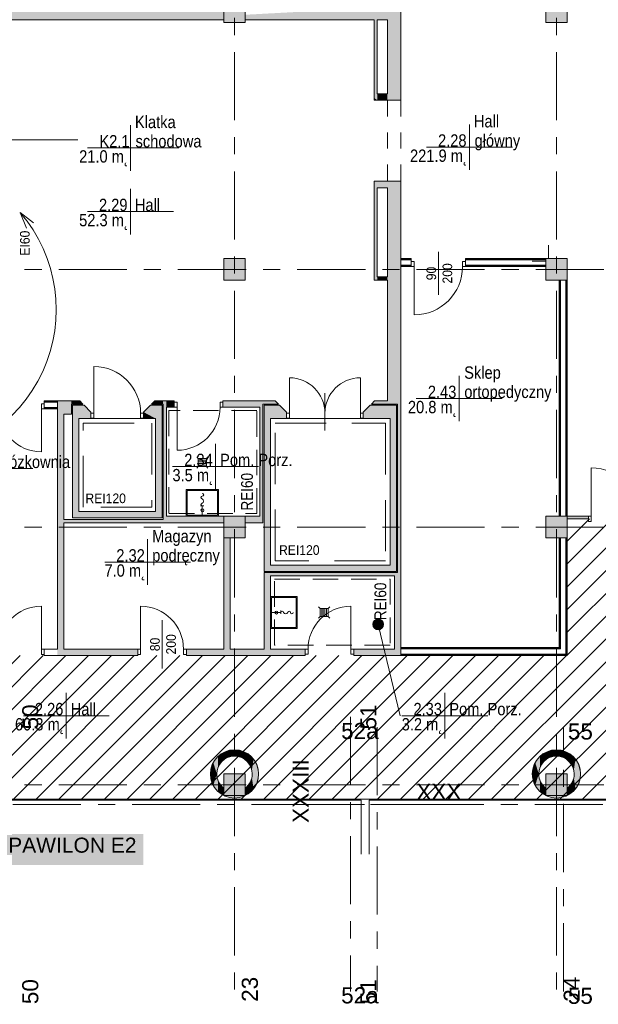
# Model space of a CAD drawing. Header units: centimetres. Extents: x -2574 to 3083, y -1 to 3760.
# Tile 19 of 58: x -413 to 665, y -1 to 1833. Entities that reach past the tile are written whole.
import ezdxf

# ---------------------------------------------------------------- set-up
doc = ezdxf.new("R2010")
doc.units = ezdxf.units.CM
for name, pattern in [('Dash', [60, 30, -30]), ('Długa kreska', [142.875, 95.25, -47.625]), ('Hidden', [71.4375, 47.625, -23.8125]), ('Oś', [222.25, 127, -31.75, 31.75, -31.75])]:
    doc.linetypes.add(name, pattern=pattern)
for name, color, linetype, lineweight in [('A-ANNO-NOTE', 131, 'Continuous', 13), ('A-AREA-IDEN', 2, 'Continuous', 13), ('A-DETL', 90, 'Continuous', 9), ('A-DETL-GENF', 92, 'Continuous', 9), ('A-DETL-MEDM', 33, 'Continuous', 13), ('A-DETL-THIN', 151, 'Continuous', 9), ('A-DOOR', 31, 'Continuous', 13), ('A-DOOR-HDLN', 31, 'Continuous', 13), ('A-FLOR', 192, 'Continuous', 13), ('A-WALL', 113, 'Continuous', 13), ('A-WALL-FNSH', 113, 'Continuous', 13), ('G-ANNO-TEXT', 231, 'Continuous', 13), ('P-SANR-FIXT', 6, 'Continuous', 13), ('S-GRID', 1, 'Continuous', 13), ('S-GRID-IDEN', 1, 'Continuous', 13)]:
    doc.layers.add(name, color=color, linetype=linetype, lineweight=lineweight)
doc.layers.add('A-WALL-PATT', color=111, linetype='Continuous', lineweight=13, plot=False)
doc.layers.add('S-COLS', color=52, linetype='Continuous', lineweight=13, plot=False)
doc.styles.add('Arial', font='arial.ttf', dxfattribs={"width": 0.9, "height": 18})
doc.styles.add('Arial Narrow_1', font='ARIALN.TTF', dxfattribs={"height": 22})
doc.styles.add('Arial_4', font='arial.ttf', dxfattribs={"height": 30})
doc.styles.add('Arial_7', font='arial.ttf', dxfattribs={"width": 0.85, "height": 23})
doc.styles.add('Arial_8', font='arial.ttf', dxfattribs={"height": 28})

msp = doc.modelspace()

# ---------------------------------------------------------------- hatches: boundary and pattern name
at = {"layer": 'S-COLS', "lineweight": 9}
for points in [[(-32.6, 1828.3), (7.4, 1828.3), (7.4, 1868.3), (-32.6, 1868.3), (-32.6, 1858.3)], [(567.4, 1828.3), (607.4, 1828.3), (607.4, 1868.3), (567.4, 1868.3), (567.4, 1836.4)], [(-32.6, 1348.3), (7.4, 1348.3), (7.4, 1388.3), (-32.6, 1388.3), (-32.6, 1356.4)], [(567.4, 1348.3), (607.4, 1348.3), (607.4, 1388.3), (567.4, 1388.3), (567.4, 1356.4)], [(-32.6, 868.3), (7.4, 868.3), (7.4, 908.3), (-32.6, 908.3), (-32.6, 876.4)], [(567.4, 868.3), (607.4, 868.3), (607.4, 908.3), (567.4, 908.3), (567.4, 903.3)], [(-32.6, 388.3), (7.4, 388.3), (7.4, 428.3), (-32.6, 428.3), (-32.6, 396.4)], [(567.4, 388.3), (607.4, 388.3), (607.4, 428.3), (567.4, 428.3), (567.4, 396.4)]]:
    msp.add_hatch(color=251, dxfattribs=at).paths.add_polyline_path(points, flags=0)

# ---------------------------------------------------------------- linework, layer by layer
at = {"layer": 'A-ANNO-NOTE', "color": 251, "lineweight": 9}
for p, q in [((367.4, 1400.8), (367.4, 1320.8)), ((-147.6, 648.8), (-147.6, 714.8)), ((-147.6, 624.8), (-147.6, 648.8))]:
    msp.add_line(p, q, dxfattribs=at)
at = {"layer": 'A-AREA-IDEN', "color": 251, "lineweight": 9}
for p, q in [((-206.6, 1637), (-206.6, 1594.5)), ((425.2, 1638.4), (425.2, 1595.9)), ((-545.2, 1609.3), (-304.9, 1609.3)), ((435, 1595.9), (345.2, 1595.9)), ((345.2, 1595.9), (505.2, 1595.9)), ((425.2, 1595.9), (425.2, 1553.4)), ((-196.9, 1594.5), (-286.6, 1594.5)), ((-286.6, 1594.5), (-116.6, 1594.5)), ((-206.6, 1594.5), (-206.6, 1552)), ((-206.6, 1518.4), (-206.6, 1475.9)), ((-196.9, 1475.9), (-286.6, 1475.9)), ((-286.6, 1475.9), (-126.6, 1475.9)), ((-206.6, 1475.9), (-206.6, 1433.4)), ((406.2, 1170.2), (406.2, 1127.7)), ((415.9, 1127.7), (326.2, 1127.7)), ((326.2, 1127.7), (486.2, 1127.7)), ((406.2, 1127.7), (406.2, 1085.2)), ((-47.9, 1043.4), (-47.9, 1000.9)), ((-548.6, 997.4), (-388.6, 997.4)), ((-38.1, 1000.9), (-127.9, 1000.9)), ((-127.9, 1000.9), (32.1, 1000.9)), ((-47.9, 1000.9), (-47.9, 958.4)), ((-174.6, 865.6), (-174.6, 823.1)), ((-164.8, 823.1), (-254.6, 823.1)), ((-254.6, 823.1), (-94.6, 823.1)), ((-174.6, 823.1), (-174.6, 780.6)), ((255.1, 706.9), (296.2, 536.8)), ((-326.2, 579.3), (-326.2, 536.8)), ((379.4, 579.3), (379.4, 536.8)), ((-316.4, 536.8), (-406.2, 536.8)), ((-406.2, 536.8), (-246.2, 536.8)), ((-326.2, 536.8), (-326.2, 494.3)), ((389.1, 536.8), (299.4, 536.8)), ((299.4, 536.8), (459.4, 536.8)), ((379.4, 536.8), (379.4, 494.3))]:
    msp.add_line(p, q, dxfattribs=at)
msp.add_circle((255.1, 706.9), 10, dxfattribs=at)
at = {"layer": 'A-AREA-IDEN', "color": 251, "linetype": 'Continuous', "lineweight": 9, "extrusion": (0, 0, -1)}
for points in [[(-249.5, 715.2), (-251.2, 697.6), (-251.2, 716.1)], [(-251.2, 716.1), (-253.1, 697.1), (-253.1, 716.7)], [(-251.2, 716.1), (-251.2, 697.6), (-253.1, 697.1)], [(-253.1, 716.7), (-255.1, 696.9), (-255.1, 716.9)], [(-253.1, 716.7), (-253.1, 697.1), (-255.1, 696.9)], [(-255.1, 716.9), (-255.1, 696.9), (-257, 697.1)], [(-255.1, 716.9), (-257, 697.1), (-257, 716.7)], [(-257, 716.7), (-257, 697.1), (-258.9, 697.6)], [(-257, 716.7), (-258.9, 697.6), (-258.9, 716.1)], [(-258.9, 716.1), (-258.9, 697.6), (-260.6, 698.6)], [(-258.9, 716.1), (-260.6, 698.6), (-260.6, 715.2)], [(-245.2, 704.9), (-245.2, 708.8), (-245.1, 706.9)], [(-245.2, 708.8), (-245.8, 703), (-245.8, 710.7)], [(-245.2, 708.8), (-245.2, 704.9), (-245.8, 703)], [(-245.8, 710.7), (-246.7, 701.3), (-246.7, 712.4)], [(-245.8, 710.7), (-245.8, 703), (-246.7, 701.3)], [(-246.7, 712.4), (-248, 699.8), (-248, 713.9)], [(-246.7, 712.4), (-246.7, 701.3), (-248, 699.8)], [(-248, 713.9), (-248, 699.8), (-249.5, 715.2)], [(-249.5, 715.2), (-248, 699.8), (-249.5, 698.6)], [(-249.5, 715.2), (-249.5, 698.6), (-251.2, 697.6)], [(-260.6, 715.2), (-260.6, 698.6), (-262.1, 699.8)], [(-260.6, 715.2), (-262.1, 699.8), (-262.1, 713.9)], [(-262.1, 713.9), (-262.1, 699.8), (-263.4, 701.3)], [(-262.1, 713.9), (-263.4, 701.3), (-263.4, 712.4)], [(-263.4, 712.4), (-263.4, 701.3), (-264.3, 703)], [(-263.4, 712.4), (-264.3, 703), (-264.3, 710.7)], [(-264.3, 710.7), (-264.3, 703), (-264.9, 704.9)], [(-264.3, 710.7), (-264.9, 704.9), (-264.9, 708.8)], [(-264.9, 708.8), (-264.9, 704.9), (-265.1, 706.9)]]:
    msp.add_solid(points, dxfattribs=at)
at = {"layer": 'A-DETL', "color": 251, "linetype": 'Hidden', "lineweight": 9}
for p, q in [((-134.9, 1105.3), (-134.9, 913.3)), ((29.1, 1105.3), (-134.9, 1105.3)), ((29.1, 913.3), (29.1, 1105.3)), ((-134.9, 913.3), (29.1, 913.3)), ((61.7, 791.3), (277.4, 791.3)), ((61.7, 668.4), (61.7, 791.3)), ((277.4, 791.3), (277.4, 668.4)), ((277.4, 668.4), (61.7, 668.4))]:
    msp.add_line(p, q, dxfattribs=at)
at = {"layer": 'A-DETL', "color": 251, "linetype": 'Długa kreska', "lineweight": 9}
for p, q in [((-294.8, 1081.5), (-166.8, 1081.5)), ((-294.8, 925.5), (-294.8, 1081.5)), ((-166.8, 1081.5), (-166.8, 925.5)), ((62.9, 1081.5), (268.9, 1081.5)), ((62.9, 825.5), (62.9, 1081.5)), ((268.9, 1081.5), (268.9, 825.5)), ((-166.8, 925.5), (-294.8, 925.5)), ((268.9, 825.5), (62.9, 825.5))]:
    msp.add_line(p, q, dxfattribs=at)
at = {"layer": 'A-DETL-GENF', "color": 251, "lineweight": 9}
for p, q in [((322.4, 1383), (316.9, 1383)), ((316.9, 1383), (316.9, 1373.5)), ((322.4, 1373.5), (322.4, 1383)), ((417.9, 1383), (412.4, 1383)), ((412.4, 1383), (412.4, 1373.5)), ((417.9, 1373.5), (417.9, 1383)), ((316.9, 1373.5), (322.4, 1373.5)), ((412.4, 1373.5), (417.9, 1373.5)), ((-119.6, 1120.8), (-125.1, 1120.8)), ((-125.1, 1120.8), (-125.1, 1111.3)), ((-119.6, 1111.3), (-119.6, 1120.8)), ((-34.1, 1120.8), (-39.6, 1120.8)), ((-39.6, 1120.8), (-39.6, 1111.3)), ((-34.1, 1111.3), (-34.1, 1120.8)), ((-372.6, 1118), (-367.1, 1118)), ((-372.6, 1108.5), (-372.6, 1118)), ((-367.1, 1108.5), (-372.6, 1108.5)), ((-367.1, 1118), (-367.1, 1108.5)), ((-125.1, 1111.3), (-119.6, 1111.3)), ((-39.6, 1111.3), (-34.1, 1111.3)), ((-280.1, 1090.8), (-280.1, 1100.3)), ((-280.1, 1100.3), (-274.6, 1100.3)), ((-274.6, 1090.8), (-280.1, 1090.8)), ((-274.6, 1100.3), (-274.6, 1090.8)), ((-187.6, 1100.3), (-182.1, 1100.3)), ((-187.6, 1090.8), (-187.6, 1100.3)), ((-182.1, 1090.8), (-187.6, 1090.8)), ((-182.1, 1100.3), (-182.1, 1090.8)), ((84.4, 1100.3), (84.4, 1090.8)), ((89.9, 1100.3), (84.4, 1100.3)), ((84.4, 1090.8), (89.9, 1090.8)), ((89.9, 1090.8), (89.9, 1100.3)), ((227.4, 1100.3), (221.9, 1100.3)), ((221.9, 1100.3), (221.9, 1090.8)), ((221.9, 1090.8), (227.4, 1090.8)), ((227.4, 1090.8), (227.4, 1100.3)), ((646.9, 908.3), (646.9, 903.3)), ((652.4, 908.3), (646.9, 908.3)), ((646.9, 903.3), (646.9, 898.8)), ((646.9, 898.8), (652.4, 898.8)), ((652.4, 903.3), (652.4, 908.3)), ((652.4, 898.8), (652.4, 903.3)), ((-367.1, 660.7), (-372.6, 660.7)), ((-372.6, 660.7), (-372.6, 651.1)), ((-367.1, 651.1), (-367.1, 660.7)), ((-193.1, 651.1), (-193.1, 660.7)), ((-193.1, 660.7), (-187.6, 660.7)), ((-187.6, 660.7), (-187.6, 651.1)), ((-107.6, 660.7), (-102.1, 660.7)), ((-107.6, 651.1), (-107.6, 660.7)), ((-102.1, 660.7), (-102.1, 651.1)), ((118.9, 660.8), (118.9, 651.3)), ((124.4, 660.8), (118.9, 660.8)), ((124.4, 651.3), (124.4, 660.8)), ((209.9, 660.8), (204.4, 660.8)), ((204.4, 660.8), (204.4, 651.3)), ((209.9, 651.3), (209.9, 660.8)), ((-372.6, 651.1), (-367.1, 651.1)), ((-187.6, 651.1), (-193.1, 651.1)), ((-102.1, 651.1), (-107.6, 651.1)), ((118.9, 651.3), (124.4, 651.3)), ((204.4, 651.3), (209.9, 651.3))]:
    msp.add_line(p, q, dxfattribs=at)
at = {"layer": 'A-DETL-GENF', "color": 251, "linetype": 'Continuous', "lineweight": 9}
for p, q in [((607.4, 861.9), (648.8, 903.3)), ((607.4, 819.5), (691.2, 903.3)), ((607.4, 777.1), (733.6, 903.3)), ((607.4, 734.7), (776, 903.3)), ((607.4, 692.2), (818.5, 903.3)), ((607.4, 649.8), (860.9, 903.3)), ((381.3, 381.3), (889.4, 889.4)), ((423.8, 381.3), (889.4, 847)), ((466.2, 381.3), (889.4, 804.5)), ((508.6, 381.3), (889.4, 762.1)), ((551, 381.3), (889.4, 719.7)), ((593.5, 381.3), (889.4, 677.2)), ((-679.3, 381.3), (-411.8, 648.8)), ((-636.9, 381.3), (-369.4, 648.8)), ((-594.5, 381.3), (-327, 648.8)), ((-552.1, 381.3), (-284.6, 648.8)), ((-509.6, 381.3), (-242.1, 648.8)), ((-467.2, 381.3), (-199.7, 648.8)), ((-424.8, 381.3), (-157.3, 648.8)), ((-382.3, 381.3), (-114.8, 648.8)), ((-339.9, 381.3), (-72.4, 648.8)), ((-297.5, 381.3), (-30, 648.8)), ((-255.1, 381.3), (12.4, 648.8)), ((-212.6, 381.3), (54.9, 648.8)), ((-170.2, 381.3), (97.3, 648.8)), ((-127.8, 381.3), (139.7, 648.8)), ((-85.4, 381.3), (182.1, 648.8)), ((-42.9, 381.3), (224.6, 648.8)), ((-0.5, 381.3), (267, 648.8)), ((41.9, 381.3), (309.4, 648.8)), ((84.3, 381.3), (351.8, 648.8)), ((126.8, 381.3), (394.3, 648.8)), ((169.2, 381.3), (436.7, 648.8)), ((211.6, 381.3), (479.1, 648.8)), ((254, 381.3), (521.5, 648.8)), ((296.5, 381.3), (564, 648.8)), ((338.9, 381.3), (606.4, 648.8)), ((635.9, 381.3), (889.4, 634.8))]:
    msp.add_line(p, q, dxfattribs=at)
at = {"layer": 'A-DETL-MEDM', "color": 251, "lineweight": 9}
for p, q in [((316.9, 1373.5), (316.9, 1383)), ((316.9, 1383), (322.4, 1383)), ((322.4, 1383), (322.4, 1373.5)), ((412.4, 1383), (412.4, 1373.5)), ((417.9, 1383), (412.4, 1383)), ((417.9, 1373.5), (417.9, 1383)), ((322.4, 1373.5), (316.9, 1373.5)), ((412.4, 1373.5), (417.9, 1373.5)), ((-125.1, 1111.3), (-125.1, 1120.8)), ((-125.1, 1120.8), (-119.6, 1120.8)), ((-119.6, 1120.8), (-119.6, 1111.3)), ((-39.6, 1120.8), (-39.6, 1111.3)), ((-34.1, 1120.8), (-39.6, 1120.8)), ((-34.1, 1111.3), (-34.1, 1120.8)), ((-372.6, 1118), (-372.6, 1108.5)), ((-367.1, 1118), (-372.6, 1118)), ((-372.6, 1108.5), (-367.1, 1108.5)), ((-367.1, 1108.5), (-367.1, 1118)), ((-119.6, 1111.3), (-125.1, 1111.3)), ((-39.6, 1111.3), (-34.1, 1111.3)), ((-274.6, 1100.3), (-280.1, 1100.3)), ((-280.1, 1100.3), (-280.1, 1090.8)), ((-280.1, 1090.8), (-274.6, 1090.8)), ((-274.6, 1090.8), (-274.6, 1100.3)), ((-187.6, 1090.8), (-187.6, 1100.3)), ((-187.6, 1100.3), (-182.1, 1100.3)), ((-182.1, 1090.8), (-187.6, 1090.8)), ((-182.1, 1100.3), (-182.1, 1090.8)), ((89.9, 1100.3), (84.4, 1100.3)), ((84.4, 1100.3), (84.4, 1090.8)), ((84.4, 1090.8), (89.9, 1090.8)), ((89.9, 1090.8), (89.9, 1100.3)), ((221.9, 1090.8), (221.9, 1100.3)), ((221.9, 1100.3), (227.4, 1100.3)), ((227.4, 1090.8), (221.9, 1090.8)), ((227.4, 1100.3), (227.4, 1090.8)), ((652.4, 908.3), (646.9, 908.3)), ((646.9, 908.3), (646.9, 903.3)), ((646.9, 903.3), (646.9, 898.8)), ((646.9, 898.8), (652.4, 898.8)), ((652.4, 903.3), (652.4, 908.3)), ((652.4, 898.8), (652.4, 903.3)), ((-372.6, 651.1), (-372.6, 660.7)), ((-372.6, 660.7), (-367.1, 660.7)), ((-367.1, 660.7), (-367.1, 651.1)), ((-187.6, 660.7), (-193.1, 660.7)), ((-193.1, 660.7), (-193.1, 651.1)), ((-187.6, 651.1), (-187.6, 660.7)), ((-107.6, 651.1), (-107.6, 660.7)), ((-107.6, 660.7), (-102.1, 660.7)), ((-102.1, 660.7), (-102.1, 651.1)), ((124.4, 660.8), (118.9, 660.8)), ((118.9, 660.8), (118.9, 651.3)), ((124.4, 651.3), (124.4, 660.8)), ((204.4, 651.3), (204.4, 660.8)), ((204.4, 660.8), (209.9, 660.8)), ((209.9, 660.8), (209.9, 651.3)), ((-367.1, 651.1), (-372.6, 651.1)), ((-193.1, 651.1), (-187.6, 651.1)), ((-102.1, 651.1), (-107.6, 651.1)), ((118.9, 651.3), (124.4, 651.3)), ((209.9, 651.3), (204.4, 651.3))]:
    msp.add_line(p, q, dxfattribs=at)
at = {"layer": 'A-DETL-THIN', "color": 251, "lineweight": 9}
for p, q in [((572.4, 1388.3), (572.4, 1413.3)), ((567.4, 1383.3), (542.4, 1383.3))]:
    msp.add_line(p, q, dxfattribs=at)
at = {"layer": 'A-DOOR', "color": 251, "lineweight": 9}
for p, q in [((322.4, 1373.5), (322.4, 1283.5)), ((-274.6, 1100.3), (-274.6, 1187.3)), ((89.9, 1100.3), (89.9, 1166.3)), ((221.9, 1100.3), (221.9, 1166.3)), ((155.9, 1137.8), (155.9, 1067.8)), ((-372.6, 1108.5), (-372.6, 1028.5)), ((-119.6, 1111.3), (-119.6, 1031.3)), ((652.4, 908.3), (652.4, 998.3)), ((-372.6, 660.7), (-372.6, 740.7)), ((-187.6, 660.7), (-187.6, 740.7)), ((204.4, 660.8), (204.4, 740.8))]:
    msp.add_line(p, q, dxfattribs=at)
for centre, radius, start, end in [((322.4, 1373.5), 90, 270, 0), ((-274.6, 1100.3), 87, 0, 90), ((89.9, 1100.3), 66, 0, 90), ((221.9, 1100.3), 66, 90, 180), ((-372.6, 1108.5), 80, 180, 270), ((-119.6, 1111.3), 80, 270, 0), ((652.4, 908.3), 90, 0, 90), ((-372.6, 660.7), 80, 90, 180), ((-187.6, 660.7), 80, 0, 90), ((204.4, 660.8), 80, 90, 180)]:
    msp.add_arc(centre, radius, start, end, dxfattribs=at)
at = {"layer": 'A-DOOR-HDLN', "color": 251, "linetype": 'Dash', "lineweight": 9}
for p, q in [((272.4, 1683.3), (272.4, 1532.3)), ((297.4, 1683.3), (297.4, 1532.3))]:
    msp.add_line(p, q, dxfattribs=at)
at = {"layer": 'A-FLOR', "color": 251, "lineweight": 9}
for p, q in [((-280.1, 1090.3), (-182.1, 1090.3)), ((84.4, 1090.3), (227.4, 1090.3)), ((223.4, 379.3), (-1192.6, 379.3)), ((-1183.1, 381.3), (877.4, 381.3)), ((223.4, 279), (223.4, 379.3)), ((887.9, 379.3), (238.4, 379.3)), ((238.4, 379.3), (238.4, 279))]:
    msp.add_line(p, q, dxfattribs=at)
at = {"layer": 'A-WALL', "color": 251, "lineweight": 9}
for p, q in [((297.4, 1683.3), (297.4, 1858.3)), ((-32.6, 1833.3), (-592.6, 1833.3)), ((247.4, 1833.3), (7.4, 1833.3)), ((247.4, 1833.3), (247.4, 1683.3)), ((272.4, 1833.3), (253.4, 1833.3)), ((253.4, 1695.3), (253.4, 1833.3)), ((272.4, 1833.3), (272.4, 1695.3)), ((272.4, 1695.3), (253.4, 1695.3)), ((247.4, 1683.3), (297.4, 1683.3)), ((297.4, 1532.3), (247.4, 1532.3)), ((247.4, 1532.3), (247.4, 1348.3)), ((297.4, 663.8), (297.4, 1532.3)), ((253.4, 1520.3), (272.4, 1520.3)), ((253.4, 1354.3), (253.4, 1520.3)), ((272.4, 1520.3), (272.4, 1354.3)), ((297.4, 1387.1), (316.9, 1387.1)), ((297.4, 1385.8), (297.4, 1375.8)), ((297.4, 1385.8), (316.9, 1385.8)), ((297.4, 1375.8), (316.9, 1375.8)), ((316.9, 1383), (316.9, 1385.8)), ((417.9, 1387.1), (567.4, 1387.1)), ((417.9, 1385.8), (417.9, 1383)), ((417.9, 1385.8), (567.4, 1385.8)), ((417.9, 1375.8), (567.4, 1375.8)), ((297.4, 1374.6), (316.9, 1374.6)), ((417.9, 1374.6), (567.4, 1374.6)), ((247.4, 1348.3), (272.4, 1348.3)), ((272.4, 1354.3), (253.4, 1354.3)), ((272.4, 1348.3), (272.4, 1123.3)), ((593.6, 1348.3), (593.6, 908.3)), ((594.9, 1348.3), (594.9, 908.3)), ((604.9, 1348.3), (604.9, 908.3)), ((606.1, 1348.3), (606.1, 908.3)), ((-342.6, 1122.1), (-367.1, 1122.1)), ((-367.1, 1120.8), (-367.1, 1118)), ((-342.6, 1120.8), (-367.1, 1120.8)), ((-342.6, 1123.3), (-342.6, 660.8)), ((-301.1, 1123.3), (-342.6, 1123.3)), ((-342.6, 1110.8), (-342.6, 1120.8)), ((-295.1, 1117.3), (-301.1, 1123.3)), ((-161.1, 1123.3), (-167.1, 1117.3)), ((-125.1, 1123.3), (-161.1, 1123.3)), ((-125.1, 1120.8), (-125.1, 1123.3)), ((63.4, 1123.3), (-34.1, 1123.3)), ((-34.1, 1123.3), (-34.1, 1120.8)), ((69.4, 1117.3), (63.4, 1123.3)), ((248.4, 1123.3), (242.4, 1117.3)), ((272.4, 1123.3), (248.4, 1123.3)), ((-342.6, 1110.8), (-367.1, 1110.8)), ((-342.6, 1109.6), (-367.1, 1109.6)), ((-316.6, 1098.3), (-316.6, 1117.3)), ((-316.6, 1117.3), (-295.1, 1117.3)), ((-314.6, 1115.3), (-314.6, 905.3)), ((-293.1, 1115.3), (-314.6, 1115.3)), ((-280.1, 1102.3), (-293.1, 1115.3)), ((-280.1, 1100.3), (-280.1, 1102.3)), ((-169.1, 1115.3), (-182.1, 1102.3)), ((-182.1, 1102.3), (-182.1, 1100.3)), ((-147.6, 1115.3), (-169.1, 1115.3)), ((-167.1, 1117.3), (-145.6, 1117.3)), ((-147.6, 905.3), (-147.6, 1115.3)), ((-145.6, 1117.3), (-145.6, 902.3)), ((-139.6, 908.3), (-139.6, 1111.3)), ((-139.6, 1111.3), (-125.1, 1111.3)), ((-34.1, 1111.3), (34.4, 1111.3)), ((34.4, 1111.3), (34.4, 908.3)), ((40.4, 896.3), (40.4, 1117.3)), ((40.4, 1117.3), (69.4, 1117.3)), ((42.4, 1115.3), (42.4, 805.3)), ((71.4, 1115.3), (42.4, 1115.3)), ((84.4, 1102.3), (71.4, 1115.3)), ((84.4, 1100.3), (84.4, 1102.3)), ((240.4, 1115.3), (227.4, 1102.3)), ((227.4, 1102.3), (227.4, 1100.3)), ((289.4, 1115.3), (240.4, 1115.3)), ((242.4, 1117.3), (291.4, 1117.3)), ((289.4, 805.3), (289.4, 1115.3)), ((291.4, 1117.3), (291.4, 803.3)), ((-330.6, 902.3), (-330.6, 1098.3)), ((-330.6, 1098.3), (-316.6, 1098.3)), ((-302.6, 917.3), (-302.6, 1090.3)), ((-302.6, 1090.3), (-280.1, 1090.3)), ((-280.1, 1090.3), (-280.1, 1090.8)), ((-182.1, 1090.8), (-182.1, 1090.3)), ((-182.1, 1090.3), (-159.6, 1090.3)), ((-159.6, 1090.3), (-159.6, 917.3)), ((54.4, 817.3), (54.4, 1090.3)), ((54.4, 1090.3), (84.4, 1090.3)), ((84.4, 1090.3), (84.4, 1090.8)), ((227.4, 1090.8), (227.4, 1090.3)), ((227.4, 1090.3), (277.4, 1090.3)), ((277.4, 1090.3), (277.4, 817.3)), ((-159.6, 917.3), (-302.6, 917.3)), ((-145.6, 902.3), (-330.6, 902.3)), ((-314.6, 905.3), (-147.6, 905.3)), ((-32.6, 908.3), (-139.6, 908.3)), ((34.4, 908.3), (7.4, 908.3)), ((646.9, 908.3), (607.4, 908.3)), ((607.4, 903.3), (646.9, 903.3)), ((-330.6, 896.3), (-32.6, 896.3)), ((-330.6, 660.8), (-330.6, 896.3)), ((7.4, 896.3), (40.4, 896.3)), ((-32.6, 868.3), (-32.6, 660.8)), ((-20.6, 660.8), (-20.6, 868.3)), ((593.6, 662.6), (593.6, 868.3)), ((594.9, 661.3), (594.9, 868.3)), ((604.9, 651.3), (604.9, 868.3)), ((606.1, 650.1), (606.1, 868.3)), ((277.4, 817.3), (54.4, 817.3)), ((42.4, 805.3), (289.4, 805.3)), ((291.4, 803.3), (42.4, 803.3)), ((42.4, 803.3), (42.4, 660.8)), ((54.4, 797.3), (285.4, 797.3)), ((54.4, 660.8), (54.4, 797.3)), ((285.4, 797.3), (285.4, 660.8)), ((-342.6, 660.8), (-367.1, 660.8)), ((-367.1, 660.8), (-367.1, 660.7)), ((-193.1, 660.8), (-330.6, 660.8)), ((-193.1, 660.7), (-193.1, 660.8)), ((-32.6, 660.8), (-102.1, 660.8)), ((-102.1, 660.8), (-102.1, 660.7)), ((42.4, 660.8), (-20.6, 660.8)), ((118.9, 660.8), (54.4, 660.8)), ((285.4, 660.8), (209.9, 660.8)), ((297.4, 662.6), (593.6, 662.6)), ((297.4, 661.3), (297.4, 651.3)), ((297.4, 661.3), (594.9, 661.3)), ((-367.1, 651.1), (-367.1, 648.8)), ((-367.1, 648.8), (-342.6, 648.8)), ((-342.6, 648.8), (-193.1, 648.8)), ((-193.1, 648.8), (-193.1, 651.1)), ((-102.1, 651.1), (-102.1, 648.8)), ((-102.1, 648.8), (118.9, 648.8)), ((118.9, 648.8), (118.9, 651.3)), ((209.9, 651.3), (209.9, 648.8)), ((209.9, 648.8), (297.4, 648.8)), ((297.4, 651.3), (604.9, 651.3)), ((297.4, 650.1), (606.1, 650.1))]:
    msp.add_line(p, q, dxfattribs=at)
for centre, radius, start, end in [((-12.6, 428.3), 45, 360, 180), ((-12.6, 428.3), 33, 0, 180), ((587.4, 428.3), 45, 360, 180), ((587.4, 428.3), 33, 0, 180), ((-12.6, 428.3), 45, 180, 360), ((-12.6, 428.3), 33, 180, 232.5016), ((-12.6, 428.3), 33, 307.4984, 0), ((587.4, 428.3), 45, 180, 360), ((587.4, 428.3), 33, 180, 232.5016), ((587.4, 428.3), 33, 307.4984, 0)]:
    msp.add_arc(centre, radius, start, end, dxfattribs=at)
at = {"layer": 'A-WALL-FNSH', "color": 251, "lineweight": 9}
for p, q in [((316.9, 1388.3), (297.4, 1388.3)), ((316.9, 1385.8), (316.9, 1388.3)), ((567.4, 1388.3), (417.9, 1388.3)), ((417.9, 1388.3), (417.9, 1385.8)), ((297.4, 1373.3), (316.9, 1373.3)), ((316.9, 1373.3), (316.9, 1373.5)), ((417.9, 1373.5), (417.9, 1373.3)), ((417.9, 1373.3), (567.4, 1373.3)), ((592.4, 1348.3), (592.4, 908.3)), ((607.4, 908.3), (607.4, 1348.3)), ((-342.6, 1123.3), (-367.1, 1123.3)), ((-367.1, 1123.3), (-367.1, 1120.8)), ((-367.1, 1108.5), (-367.1, 1108.3)), ((-367.1, 1108.3), (-342.6, 1108.3)), ((592.4, 868.3), (592.4, 663.8)), ((607.4, 648.8), (607.4, 868.3)), ((592.4, 663.8), (297.4, 663.8)), ((297.4, 663.8), (297.4, 661.3)), ((297.4, 651.3), (297.4, 648.8)), ((297.4, 648.8), (607.4, 648.8))]:
    msp.add_line(p, q, dxfattribs=at)
at = {"layer": 'A-WALL-PATT', "color": 251, "linetype": 'Continuous', "lineweight": 9, "extrusion": (0, 0, -1)}
for points in [[(592.6, 1833.3), (32.6, 1858.3), (592.6, 1858.3)], [(32.6, 1858.3), (592.6, 1833.3), (318.4, 1833.3)], [(32.6, 1858.3), (318.4, 1833.3), (92.7, 1833.3)], [(32.6, 1858.3), (92.7, 1833.3), (32.6, 1833.3)], [(-297.4, 1858.3), (-7.4, 1842.5), (-7.4, 1833.3)], [(-297.4, 1858.3), (-7.4, 1833.3), (-297.4, 1833.3)], [(-247.4, 1688.1), (-253.4, 1833.3), (-247.4, 1833.3)], [(-253.4, 1833.3), (-247.4, 1688.1), (-253.4, 1683.3)], [(-272.4, 1683.3), (-297.4, 1833.3), (-272.4, 1833.3)], [(-297.4, 1833.3), (-272.4, 1683.3), (-297.4, 1683.3)], [(-253.4, 1683.3), (-247.4, 1688.1), (-247.4, 1683.3)], [(-253.4, 1683.3), (-272.4, 1695.3), (-253.4, 1695.3)], [(-272.4, 1695.3), (-253.4, 1683.3), (-272.4, 1683.3)], [(-247.4, 1520.3), (-272.4, 1532.3), (-247.4, 1532.3)], [(-272.4, 1532.3), (-247.4, 1520.3), (-272.4, 1520.3)], [(-272.4, 1218.4), (-297.4, 1532.3), (-272.4, 1532.3)], [(-297.4, 1532.3), (-272.4, 1218.4), (-272.4, 1123.3)], [(-297.4, 1532.3), (-272.4, 1123.3), (-297.4, 1123.3)], [(-247.4, 1348.3), (-253.4, 1520.3), (-247.4, 1520.3)], [(-253.4, 1520.3), (-247.4, 1348.3), (-253.4, 1348.3)], [(-272.4, 1348.3), (-253.4, 1354.3), (-253.4, 1348.3)], [(-253.4, 1354.3), (-272.4, 1348.3), (-272.4, 1354.3)], [(342.6, 1098.3), (316.6, 1123.3), (342.6, 1123.3)], [(316.6, 1123.3), (342.6, 1098.3), (330.6, 1098.3)], [(316.6, 1123.3), (330.6, 1098.3), (316.6, 1098.3)], [(295.1, 1117.3), (316.6, 1123.3), (316.6, 1117.3)], [(316.6, 1123.3), (295.1, 1117.3), (301.1, 1123.3)], [(145.6, 1117.3), (161.1, 1123.3), (167.1, 1117.3)], [(161.1, 1123.3), (145.6, 1117.3), (145.6, 1123.3)], [(145.6, 902.3), (139.6, 1123.3), (145.6, 1123.3)], [(139.6, 1123.3), (145.6, 902.3), (139.6, 902.3)], [(139.6, 1120.8), (125.1, 1123.3), (139.6, 1123.3)], [(125.1, 1123.3), (139.6, 1120.8), (139.6, 1111.3)], [(125.1, 1123.3), (139.6, 1111.3), (125.1, 1111.3)], [(34.1, 1120.8), (-40.4, 1123.3), (34.1, 1123.3)], [(-40.4, 1123.3), (34.1, 1120.8), (34.1, 1111.3)], [(-40.4, 1123.3), (34.1, 1111.3), (-40.4, 1111.3)], [(-40.4, 1117.3), (-63.4, 1123.3), (-40.4, 1123.3)], [(-63.4, 1123.3), (-40.4, 1117.3), (-69.4, 1117.3)], [(-291.4, 1117.3), (-248.4, 1123.3), (-242.4, 1117.3)], [(-248.4, 1123.3), (-291.4, 1117.3), (-291.4, 1123.3)], [(-291.4, 803.3), (-297.4, 1123.3), (-291.4, 1123.3)], [(-297.4, 1123.3), (-291.4, 803.3), (-297.4, 803.3)], [(314.6, 983.5), (302.6, 1115.3), (314.6, 1115.3)], [(302.6, 1115.3), (314.6, 983.5), (314.6, 917.3)], [(302.6, 1115.3), (314.6, 917.3), (302.6, 917.3)], [(280.1, 1090.3), (302.6, 1115.3), (302.6, 1090.3)], [(302.6, 1115.3), (280.1, 1090.3), (293.1, 1115.3)], [(293.1, 1115.3), (280.1, 1090.3), (280.1, 1102.3)], [(182.1, 1102.3), (159.6, 1090.3), (169.1, 1115.3)], [(182.1, 1090.8), (159.6, 1090.3), (182.1, 1102.3)], [(169.1, 1115.3), (159.6, 1090.3), (159.6, 1115.3)], [(159.6, 917.3), (147.6, 1115.3), (159.6, 1115.3)], [(147.6, 1115.3), (159.6, 917.3), (147.6, 917.3)], [(-34.4, 896.3), (-40.4, 1111.3), (-34.4, 1111.3)], [(-40.4, 1111.3), (-34.4, 896.3), (-40.4, 896.3)], [(-42.4, 817.3), (-54.4, 1115.3), (-42.4, 1115.3)], [(-54.4, 1115.3), (-42.4, 817.3), (-54.4, 817.3)], [(-84.4, 1090.3), (-54.4, 1115.3), (-54.4, 1090.3)], [(-54.4, 1115.3), (-84.4, 1090.3), (-71.4, 1115.3)], [(-71.4, 1115.3), (-84.4, 1090.3), (-84.4, 1102.3)], [(-227.4, 1102.3), (-277.4, 1090.3), (-240.4, 1115.3)], [(-227.4, 1090.8), (-277.4, 1090.3), (-227.4, 1102.3)], [(-240.4, 1115.3), (-277.4, 1090.3), (-277.4, 1115.3)], [(-277.4, 817.3), (-289.4, 1115.3), (-277.4, 1115.3)], [(-289.4, 1115.3), (-277.4, 817.3), (-277.4, 805.3)], [(-289.4, 1115.3), (-277.4, 805.3), (-289.4, 805.3)], [(342.6, 648.8), (330.6, 1098.3), (342.6, 1098.3)], [(330.6, 1098.3), (342.6, 648.8), (330.6, 648.8)], [(159.6, 1090.3), (182.1, 1090.8), (182.1, 1090.3)], [(-277.4, 1090.3), (-227.4, 1090.8), (-227.4, 1090.3)], [(314.6, 905.3), (147.6, 917.3), (314.6, 917.3)], [(147.6, 917.3), (314.6, 905.3), (147.6, 905.3)], [(139.6, 896.3), (330.6, 902.3), (330.6, 896.3)], [(330.6, 902.3), (139.6, 896.3), (139.6, 902.3)], [(92.7, 896.3), (139.6, 908.3), (139.6, 896.3)], [(139.6, 908.3), (92.7, 896.3), (32.6, 908.3)], [(32.6, 908.3), (92.7, 896.3), (32.6, 896.3)], [(-7.4, 902.4), (-34.4, 908.3), (-7.4, 908.3)], [(-34.4, 908.3), (-7.4, 902.4), (-34.4, 896.3)], [(-34.4, 896.3), (-7.4, 902.4), (-7.4, 896.3)], [(-646.9, 903.3), (-607.4, 908.3), (-607.4, 903.3)], [(-607.4, 908.3), (-646.9, 903.3), (-646.9, 908.3)], [(32.6, 660.8), (20.6, 868.3), (32.6, 868.3)], [(20.6, 868.3), (32.6, 660.8), (20.6, 660.8)], [(-42.4, 805.3), (-277.4, 817.3), (-42.4, 817.3)], [(-277.4, 817.3), (-42.4, 805.3), (-277.4, 805.3)], [(-297.4, 797.3), (-42.4, 803.3), (-42.4, 797.3)], [(-42.4, 803.3), (-297.4, 797.3), (-297.4, 803.3)], [(-42.4, 748.7), (-54.4, 797.3), (-42.4, 797.3)], [(-54.4, 797.3), (-42.4, 748.7), (-42.4, 660.8)], [(-54.4, 797.3), (-42.4, 660.8), (-54.4, 660.8)], [(-285.4, 748.7), (-297.4, 797.3), (-285.4, 797.3)], [(-297.4, 797.3), (-285.4, 748.7), (-285.4, 660.8)], [(-297.4, 797.3), (-285.4, 660.8), (-297.4, 660.8)], [(330.6, 648.8), (193.1, 660.8), (330.6, 660.8)], [(193.1, 660.8), (330.6, 648.8), (193.1, 648.8)], [(102.1, 648.8), (-118.9, 660.8), (102.1, 660.8)], [(-118.9, 660.8), (102.1, 648.8), (92.7, 648.8)], [(-118.9, 660.8), (92.7, 648.8), (-118.9, 648.8)], [(-209.9, 651.3), (-297.4, 648.8), (-297.4, 660.8)], [(-297.4, 660.8), (-209.9, 660.8), (-209.9, 651.3)], [(-297.4, 648.8), (-209.9, 651.3), (-209.9, 648.8)], [(48.1, 456), (45.6, 428.3), (43.1, 461.4)], [(43.1, 461.4), (45.6, 428.3), (45, 434.8)], [(43.1, 461.4), (45, 434.8), (43.1, 441)], [(43.1, 461.4), (40.1, 446.7), (37.2, 466)], [(43.1, 461.4), (43.1, 441), (40.1, 446.7)], [(37.2, 466), (40.1, 446.7), (36, 451.7)], [(37.2, 466), (36, 451.7), (30.7, 469.5)], [(30.7, 469.5), (36, 451.7), (31, 455.8)], [(30.7, 469.5), (31, 455.8), (25.3, 458.8)], [(30.7, 469.5), (25.3, 458.8), (23.7, 471.9)], [(23.7, 471.9), (25.3, 458.8), (19.1, 460.7)], [(23.7, 471.9), (19.1, 460.7), (16.3, 473.2)], [(16.3, 473.2), (19.1, 460.7), (12.6, 461.3)], [(16.3, 473.2), (12.6, 461.3), (8.9, 473.2)], [(8.9, 473.2), (12.6, 461.3), (6.2, 460.7)], [(8.9, 473.2), (6.2, 460.7), (1.6, 471.9)], [(1.6, 471.9), (6.2, 460.7), (0, 458.8)], [(1.6, 471.9), (0, 458.8), (-5.5, 469.5)], [(-5.5, 469.5), (0, 458.8), (-5.7, 455.8)], [(-5.5, 469.5), (-5.7, 455.8), (-12, 466)], [(-12, 466), (-5.7, 455.8), (-10.7, 451.7)], [(-12, 466), (-10.7, 451.7), (-14.8, 446.7)], [(-12, 466), (-14.8, 446.7), (-17.9, 461.4)], [(-17.9, 461.4), (-14.8, 446.7), (-17.9, 441)], [(-17.9, 461.4), (-17.9, 441), (-22.9, 456)], [(-551.9, 456), (-554.4, 428.3), (-556.9, 461.4)], [(-556.9, 461.4), (-554.4, 428.3), (-555, 434.8)], [(-556.9, 461.4), (-555, 434.8), (-556.9, 441)], [(-556.9, 461.4), (-559.9, 446.7), (-562.8, 466)], [(-556.9, 461.4), (-556.9, 441), (-559.9, 446.7)], [(-562.8, 466), (-559.9, 446.7), (-564, 451.7)], [(-562.8, 466), (-564, 451.7), (-569.3, 469.5)], [(-569.3, 469.5), (-564, 451.7), (-569, 455.8)], [(-569.3, 469.5), (-569, 455.8), (-574.7, 458.8)], [(-569.3, 469.5), (-574.7, 458.8), (-576.3, 471.9)], [(-576.3, 471.9), (-574.7, 458.8), (-580.9, 460.7)], [(-576.3, 471.9), (-580.9, 460.7), (-583.7, 473.2)], [(-583.7, 473.2), (-580.9, 460.7), (-587.4, 461.3)], [(-583.7, 473.2), (-587.4, 461.3), (-591.1, 473.2)], [(-591.1, 473.2), (-587.4, 461.3), (-593.8, 460.7)], [(-591.1, 473.2), (-593.8, 460.7), (-598.4, 471.9)], [(-598.4, 471.9), (-593.8, 460.7), (-600, 458.8)], [(-598.4, 471.9), (-600, 458.8), (-605.5, 469.5)], [(-605.5, 469.5), (-600, 458.8), (-605.7, 455.8)], [(-605.5, 469.5), (-605.7, 455.8), (-612, 466)], [(-612, 466), (-605.7, 455.8), (-610.7, 451.7)], [(-612, 466), (-610.7, 451.7), (-614.8, 446.7)], [(-612, 466), (-614.8, 446.7), (-617.9, 461.4)], [(-617.9, 461.4), (-614.8, 446.7), (-617.9, 441)], [(-617.9, 461.4), (-617.9, 441), (-622.9, 456)], [(57, 435.7), (45.6, 428.3), (55.2, 442.9)], [(55.2, 442.9), (45.6, 428.3), (52.2, 449.7)], [(52.2, 449.7), (45.6, 428.3), (48.1, 456)], [(-22.9, 456), (-17.9, 441), (-19.7, 434.8)], [(-22.9, 456), (-19.7, 434.8), (-20.4, 428.3)], [(-22.9, 456), (-20.4, 428.3), (-32.4, 428.3)], [(-22.9, 456), (-32.4, 428.3), (-27, 449.7)], [(-27, 449.7), (-32.4, 428.3), (-29.9, 442.9)], [(-29.9, 442.9), (-32.4, 428.3), (-31.8, 435.7)], [(-543, 435.7), (-554.4, 428.3), (-544.8, 442.9)], [(-544.8, 442.9), (-554.4, 428.3), (-547.8, 449.7)], [(-547.8, 449.7), (-554.4, 428.3), (-551.9, 456)], [(-622.9, 456), (-617.9, 441), (-619.7, 434.8)], [(-622.9, 456), (-619.7, 434.8), (-620.4, 428.3)], [(-622.9, 456), (-620.4, 428.3), (-632.4, 428.3)], [(-622.9, 456), (-632.4, 428.3), (-627, 449.7)], [(-627, 449.7), (-632.4, 428.3), (-629.9, 442.9)], [(-629.9, 442.9), (-632.4, 428.3), (-631.8, 435.7)], [(45.6, 428.3), (57, 435.7), (57.6, 428.3)], [(57, 420.9), (45.6, 428.3), (57.6, 428.3)], [(45.6, 428.3), (57, 420.9), (55.2, 413.7)], [(45.6, 428.3), (55.2, 413.7), (52.2, 406.9)], [(45.6, 428.3), (52.2, 406.9), (48.1, 400.7)], [(45.6, 428.3), (48.1, 400.7), (43.1, 395.2)], [(45.6, 428.3), (43.1, 395.2), (45, 421.9)], [(45, 421.9), (43.1, 395.2), (43.1, 415.7)], [(-17.9, 415.7), (-22.9, 400.7), (-19.7, 421.9)], [(-19.7, 421.9), (-22.9, 400.7), (-20.4, 428.3)], [(-20.4, 428.3), (-22.9, 400.7), (-32.4, 428.3)], [(-32.4, 428.3), (-22.9, 400.7), (-27, 406.9)], [(-32.4, 428.3), (-27, 406.9), (-29.9, 413.7)], [(-32.4, 428.3), (-29.9, 413.7), (-31.8, 420.9)], [(-554.4, 428.3), (-543, 435.7), (-542.4, 428.3)], [(-543, 420.9), (-554.4, 428.3), (-542.4, 428.3)], [(-554.4, 428.3), (-543, 420.9), (-544.8, 413.7)], [(-554.4, 428.3), (-544.8, 413.7), (-547.8, 406.9)], [(-554.4, 428.3), (-547.8, 406.9), (-551.9, 400.7)], [(-554.4, 428.3), (-551.9, 400.7), (-556.9, 395.2)], [(-554.4, 428.3), (-556.9, 395.2), (-555, 421.9)], [(-555, 421.9), (-556.9, 395.2), (-556.9, 415.7)], [(-617.9, 415.7), (-622.9, 400.7), (-619.7, 421.9)], [(-619.7, 421.9), (-622.9, 400.7), (-620.4, 428.3)], [(-620.4, 428.3), (-622.9, 400.7), (-632.4, 428.3)], [(-632.4, 428.3), (-622.9, 400.7), (-627, 406.9)], [(-632.4, 428.3), (-627, 406.9), (-629.9, 413.7)], [(-632.4, 428.3), (-629.9, 413.7), (-631.8, 420.9)], [(43.1, 415.7), (43.1, 395.2), (40.1, 410)], [(40.1, 410), (43.1, 395.2), (37.2, 390.7)], [(40.1, 410), (37.2, 390.7), (36.3, 405.4)], [(36.3, 405.4), (37.2, 390.7), (32.6, 388.3)], [(36.3, 405.4), (32.6, 388.3), (32.6, 402.3)], [(-7.4, 388.3), (-12, 390.7), (-10.7, 405)], [(-10.7, 405), (-7.4, 402.3), (-7.4, 388.3)], [(-10.7, 405), (-12, 390.7), (-14.8, 410)], [(-14.8, 410), (-12, 390.7), (-17.9, 395.2)], [(-14.8, 410), (-17.9, 395.2), (-17.9, 415.7)], [(-17.9, 415.7), (-17.9, 395.2), (-22.9, 400.7)], [(-556.9, 415.7), (-556.9, 395.2), (-559.9, 410)], [(-559.9, 410), (-556.9, 395.2), (-562.8, 390.7)], [(-559.9, 410), (-562.8, 390.7), (-564, 405)], [(-564, 405), (-562.8, 390.7), (-567.4, 388.3)], [(-564, 405), (-567.4, 388.3), (-567.4, 402.3)], [(-607.4, 388.3), (-612, 390.7), (-610.7, 405)], [(-610.7, 405), (-607.4, 402.3), (-607.4, 388.3)], [(-610.7, 405), (-612, 390.7), (-614.8, 410)], [(-614.8, 410), (-612, 390.7), (-617.9, 395.2)], [(-614.8, 410), (-617.9, 395.2), (-617.9, 415.7)], [(-617.9, 415.7), (-617.9, 395.2), (-622.9, 400.7)], [(32.6, 388.3), (37.2, 390.7), (30.7, 387.1)], [(32.6, 388.3), (30.7, 387.1), (-7.4, 388.3)], [(-7.4, 388.3), (30.7, 387.1), (23.7, 384.7)], [(-7.4, 388.3), (23.7, 384.7), (16.3, 383.5)], [(-7.4, 388.3), (16.3, 383.5), (8.9, 383.5)], [(-7.4, 388.3), (8.9, 383.5), (1.6, 384.7)], [(-7.4, 388.3), (1.6, 384.7), (-5.5, 387.1)], [(-7.4, 388.3), (-5.5, 387.1), (-12, 390.7)], [(-567.4, 388.3), (-562.8, 390.7), (-569.3, 387.1)], [(-567.4, 388.3), (-569.3, 387.1), (-607.4, 388.3)], [(-607.4, 388.3), (-569.3, 387.1), (-576.3, 384.7)], [(-607.4, 388.3), (-576.3, 384.7), (-583.7, 383.5)], [(-607.4, 388.3), (-583.7, 383.5), (-584.5, 383.5)], [(-607.4, 388.3), (-584.5, 383.5), (-591.1, 383.5)], [(-607.4, 388.3), (-591.1, 383.5), (-598.4, 384.7)], [(-607.4, 388.3), (-598.4, 384.7), (-605.5, 387.1)], [(-607.4, 388.3), (-605.5, 387.1), (-612, 390.7)]]:
    msp.add_solid(points, dxfattribs=at)
at = {"layer": 'G-ANNO-TEXT', "color": 251, "lineweight": 9}
for q in [(-387.2, 1455), (-400, 1445.2)]:
    msp.add_line((-411.9, 1473.9), q, dxfattribs=at)
msp.add_arc((-621.8, 1293.3), 276.9, 270, 40.6986, dxfattribs=at)
msp.add_solid([(-438.3, 316.7), (-182.5, 316.7), (-438.3, 259), (-182.5, 259)], dxfattribs=at)
at = {"layer": 'P-SANR-FIXT', "color": 251, "lineweight": 9}
for p, q in [((-83.1, 1018.8), (-80.1, 1015.8)), ((-80.1, 1015.8), (-80.1, 1000.8)), ((-65.1, 1015.8), (-80.1, 1015.8)), ((-65.1, 1012.8), (-80.1, 1012.8)), ((-65.1, 1009.8), (-80.1, 1009.8)), ((-62.1, 1018.8), (-65.1, 1015.8)), ((-65.1, 1000.8), (-65.1, 1015.8)), ((-80.1, 1000.8), (-83.1, 997.8)), ((-65.1, 1006.8), (-80.1, 1006.8)), ((-65.1, 1003.8), (-80.1, 1003.8)), ((-80.1, 1000.8), (-65.1, 1000.8)), ((-62.1, 997.8), (-65.1, 1000.8)), ((-102.6, 908.3), (-102.6, 958.3)), ((-102.6, 958.3), (-42.6, 958.3)), ((-100.6, 910.3), (-100.6, 956.3)), ((-100.6, 956.3), (-44.6, 956.3)), ((-44.6, 956.3), (-44.6, 910.3)), ((-42.6, 958.3), (-42.6, 908.3)), ((-70.1, 927.5), (-76.3, 927.5)), ((-72.6, 908.3), (-72.6, 927.5)), ((-44.6, 910.3), (-100.6, 910.3)), ((54.4, 759.1), (104.4, 759.1)), ((56.4, 757.1), (102.4, 757.1)), ((56.4, 701.1), (56.4, 757.1)), ((102.4, 757.1), (102.4, 701.1)), ((104.4, 759.1), (104.4, 699.1)), ((146.9, 736.6), (143.9, 739.6)), ((161.9, 736.6), (146.9, 736.6)), ((146.9, 736.6), (146.9, 721.6)), ((149.9, 721.6), (149.9, 736.6)), ((152.9, 721.6), (152.9, 736.6)), ((155.9, 721.6), (155.9, 736.6)), ((158.9, 721.6), (158.9, 736.6)), ((164.9, 739.6), (161.9, 736.6)), ((161.9, 721.6), (161.9, 736.6)), ((54.4, 729.1), (73.6, 729.1)), ((73.6, 726.6), (73.6, 732.8)), ((143.9, 718.6), (146.9, 721.6)), ((146.9, 721.6), (161.9, 721.6)), ((164.9, 718.6), (161.9, 721.6)), ((104.4, 699.1), (54.4, 699.1)), ((102.4, 701.1), (56.4, 701.1))]:
    msp.add_line(p, q, dxfattribs=at)
for centre in [(-72.5, 919.4), (65.5, 728.9)]:
    msp.add_circle(centre, 2.7, dxfattribs=at)
for centre, radius, start, end in [((-72.6, 943.3), 2.5, 90, 270), ((-72.6, 948.3), 2.5, 270, 90), ((-74.8, 936.7), 4.68, 297.7893, 62.2107), ((-72.6, 930), 2.5, 90, 270), ((76.1, 729.1), 2.5, 0, 180), ((82.7, 731.3), 4.68, 207.7893, 332.2107), ((89.3, 729.1), 2.5, 0, 180), ((94.3, 729.1), 2.5, 180, 0)]:
    msp.add_arc(centre, radius, start, end, dxfattribs=at)
at = {"layer": 'S-COLS', "color": 251, "lineweight": 9}
for p, q in [((-32.6, 1858.3), (-32.6, 1828.3)), ((7.4, 1828.3), (7.4, 1858.3)), ((567.4, 1868.3), (567.4, 1828.3)), ((607.4, 1828.3), (607.4, 1868.3)), ((-32.6, 1828.3), (7.4, 1828.3)), ((567.4, 1828.3), (607.4, 1828.3)), ((7.4, 1388.3), (-32.6, 1388.3)), ((-32.6, 1388.3), (-32.6, 1348.3)), ((7.4, 1348.3), (7.4, 1388.3)), ((607.4, 1388.3), (567.4, 1388.3)), ((567.4, 1388.3), (567.4, 1348.3)), ((607.4, 1348.3), (607.4, 1388.3)), ((-32.6, 1348.3), (7.4, 1348.3)), ((567.4, 1348.3), (607.4, 1348.3)), ((7.4, 908.3), (-32.6, 908.3)), ((-32.6, 908.3), (-32.6, 868.3)), ((7.4, 868.3), (7.4, 908.3)), ((607.4, 908.3), (567.4, 908.3)), ((567.4, 908.3), (567.4, 868.3)), ((607.4, 903.3), (607.4, 908.3)), ((607.4, 868.3), (607.4, 903.3)), ((-32.6, 868.3), (7.4, 868.3)), ((567.4, 868.3), (607.4, 868.3)), ((7.4, 428.3), (-32.6, 428.3)), ((-32.6, 428.3), (-32.6, 388.3)), ((7.4, 388.3), (7.4, 428.3)), ((607.4, 428.3), (567.4, 428.3)), ((567.4, 428.3), (567.4, 388.3)), ((607.4, 388.3), (607.4, 428.3)), ((-32.6, 388.3), (7.4, 388.3)), ((567.4, 388.3), (607.4, 388.3))]:
    msp.add_line(p, q, dxfattribs=at)
at = {"layer": 'S-GRID', "color": 251, "linetype": 'Oś', "lineweight": 9}
for p, q in [((-12.6, 2884.3), (-12.6, 27.1)), ((587.4, 2884.3), (587.4, 27.1)), ((1342.5, 1368.3), (-1368.8, 1368.3)), ((1342.5, 888.3), (-1368.8, 888.3)), ((203.4, 534.8), (203.4, 23.2)), ((253.4, 515.6), (253.4, 23.2)), ((600.4, 23.2), (600.4, 515.6)), ((1342.5, 408.3), (-1368.8, 408.3)), ((368, 371.3), (-1702.9, 371.3)), ((102.6, 371.3), (1638.2, 371.3))]:
    msp.add_line(p, q, dxfattribs=at)

# ---------------------------------------------------------------- texts
at = {"layer": 'A-ANNO-NOTE', "color": 251, "lineweight": 9, "style": 'Arial', "width": 0.9}
for s, p in [('200', (393.1, 1341.9)), ('200', (393.1, 1341.9)), ('90', (363.1, 1348)), ('80', (-151.9, 657)), ('200', (-121.9, 650.9)), ('200', (-121.9, 650.9))]:
    msp.add_text(s, height=18, rotation=90, dxfattribs=at).set_placement(p)
at = {"layer": 'A-AREA-IDEN', "color": 251, "lineweight": 9, "style": 'Arial_7', "width": 0.85}
for s, p in [('Klatka', (-198.2, 1631.3)), ('Hall', (433.5, 1632.7)), ('K2.1', (-264.4, 1595.4)), ('schodowa', (-197.1, 1595.4)), ('2.28', (366.7, 1596.8)), ('główny', (434.8, 1596.8)), ('221.9 m˛', (314.5, 1568.5)), ('21.0 m˛', (-302.2, 1567.1)), ('2.29', (-265.2, 1476.8)), ('Hall', (-198.4, 1476.8)), ('52.3 m˛', (-302.2, 1448.5)), ('Sklep', (415.4, 1164.5)), ('2.43', (347.7, 1128.6)), ('ortopedyczny', (415.7, 1128.6)), ('20.8 m˛', (310.6, 1100.3)), ('Wózkownia', (-458.5, 998.2)), ('2.34', (-106.3, 1001.8)), ('Pom. Porz.', (-39.5, 1001.8)), ('3.5 m˛', (-128.3, 973.5)), ('Magazyn', (-166.2, 859.9)), ('2.32', (-232.9, 824)), ('podręczny', (-166, 824)), ('7.0 m˛', (-255, 795.8)), ('2.26', (-384.7, 537.7)), ('Hall', (-317.9, 537.7)), ('2.33', (320.9, 537.7)), ('Pom. Porz.', (387.7, 537.7)), ('60.3 m˛', (-421.8, 509.4)), ('3.2 m˛', (299, 509.4))]:
    msp.add_text(s, height=23, dxfattribs=at).set_placement(p)
at = {"layer": 'G-ANNO-TEXT', "color": 251, "lineweight": 9, "style": 'Arial', "width": 0.9}
msp.add_text('EI60', height=18, rotation=90, dxfattribs=at).set_placement((-394.4, 1393.8))
at = {"layer": 'G-ANNO-TEXT', "color": 251, "lineweight": 9, "style": 'Arial Narrow_1'}
for p in [(21.6, 919), (270.2, 714.7)]:
    msp.add_text('REI60', height=22, rotation=90, dxfattribs=at).set_placement(p)
at = {"layer": 'G-ANNO-TEXT', "color": 251, "lineweight": 9, "style": 'Arial', "width": 0.9}
for p in [(-290.5, 932.7), (70.4, 836.4)]:
    msp.add_text('REI120', height=18, dxfattribs=at).set_placement(p)
at = {"layer": 'G-ANNO-TEXT', "color": 251, "lineweight": 9, "style": 'Arial_8'}
msp.add_text('PAWILON E2', height=28, dxfattribs=at).set_placement((-434.4, 281.7))
at = {"layer": 'S-GRID-IDEN', "color": 251, "lineweight": 9, "style": 'Arial_4'}
for s, p in [('23', (30.9, 3.8)), ('24', (630.9, 3.9))]:
    msp.add_text(s, height=30, rotation=90, dxfattribs=at).set_placement(p)
at = {"layer": 'S-GRID-IDEN', "color": 251, "lineweight": 9, "char_height": 30, "attachment_point": 5, "rotation": 90, "line_spacing_factor": 0.936439, "style": 'Arial_4'}
for s, insert, width in [('\\pxqc,t4.23333,8.46667,12.7,16.93333,21.16667,25.4,29.63333,33.86667,38.1,42.33333,46.56667,50.8,55.03333,59.26667,63.5,67.73333,71.96667,76.2,80.43333,84.66667,88.9,93.13333,97.36667,101.6,105.83333,110.06667,114.3,118.53333,122.76667,127,131.23333,135.46667;{50}', (-393.1, 534.5), 48.3), ('\\pxqc,t4.23333,8.46667,12.7,16.93333,21.16667,25.4,29.63333,33.86667,38.1,42.33333,46.56667,50.8,55.03333,59.26667,63.5,67.73333,71.96667,76.2,80.43333,84.66667,88.9,93.13333,97.36667,101.6,105.83333,110.06667,114.3,118.53333,122.76667,127,131.23333,135.46667;{51}', (236.9, 534.5), 48.3), ('\\pxqc,t4.23333,8.46667,12.7,16.93333,21.16667,25.4,29.63333,33.86667,38.1,42.33333,46.56667,50.8,55.03333,59.26667,63.5,67.73333,71.96667,76.2,80.43333,84.66667,88.9,93.13333,97.36667,101.6,105.83333,110.06667,114.3,118.53333,122.76667,127,131.23333,135.46667;{XXXIII}', (110.5, 396.5), 117.8), ('\\pxqc,t4.23333,8.46667,12.7,16.93333,21.16667,25.4,29.63333,33.86667,38.1,42.33333,46.56667,50.8,55.03333,59.26667,63.5,67.73333,71.96667,76.2,80.43333,84.66667,88.9,93.13333,97.36667,101.6,105.83333,110.06667,114.3,118.53333,122.76667,127,131.23333,135.46667;{50}', (-393.1, 22.8), 48.3), ('\\pxqc,t4.23333,8.46667,12.7,16.93333,21.16667,25.4,29.63333,33.86667,38.1,42.33333,46.56667,50.8,55.03333,59.26667,63.5,67.73333,71.96667,76.2,80.43333,84.66667,88.9,93.13333,97.36667,101.6,105.83333,110.06667,114.3,118.53333,122.76667,127,131.23333,135.46667;{51}', (236.9, 22.8), 48.3)]:
    msp.add_mtext(s, dxfattribs=dict(at, insert=insert, width=width))
at = {"layer": 'S-GRID-IDEN', "color": 251, "lineweight": 9, "char_height": 30, "attachment_point": 5, "line_spacing_factor": 0.936439, "style": 'Arial_4'}
for s, insert, width in [('\\pxqc,t4.23333,8.46667,12.7,16.93333,21.16667,25.4,29.63333,33.86667,38.1,42.33333,46.56667,50.8,55.03333,59.26667,63.5,67.73333,71.96667,76.2,80.43333,84.66667,88.9,93.13333,97.36667,101.6,105.83333,110.06667,114.3,118.53333,122.76667,127,131.23333,135.46667;{52a}', (221.1, 508.2), 72.1), ('\\pxqc,t4.23333,8.46667,12.7,16.93333,21.16667,25.4,29.63333,33.86667,38.1,42.33333,46.56667,50.8,55.03333,59.26667,63.5,67.73333,71.96667,76.2,80.43333,84.66667,88.9,93.13333,97.36667,101.6,105.83333,110.06667,114.3,118.53333,122.76667,127,131.23333,135.46667;{55}', (632, 507.2), 48.3), ('\\pxqc,t4.23333,8.46667,12.7,16.93333,21.16667,25.4,29.63333,33.86667,38.1,42.33333,46.56667,50.8,55.03333,59.26667,63.5,67.73333,71.96667,76.2,80.43333,84.66667,88.9,93.13333,97.36667,101.6,105.83333,110.06667,114.3,118.53333,122.76667,127,131.23333,135.46667;{XXX}', (368.2, 395.4), 82), ('\\pxqc,t4.23333,8.46667,12.7,16.93333,21.16667,25.4,29.63333,33.86667,38.1,42.33333,46.56667,50.8,55.03333,59.26667,63.5,67.73333,71.96667,76.2,80.43333,84.66667,88.9,93.13333,97.36667,101.6,105.83333,110.06667,114.3,118.53333,122.76667,127,131.23333,135.46667;{52a}', (221.1, 15.7), 72.1), ('\\pxqc,t4.23333,8.46667,12.7,16.93333,21.16667,25.4,29.63333,33.86667,38.1,42.33333,46.56667,50.8,55.03333,59.26667,63.5,67.73333,71.96667,76.2,80.43333,84.66667,88.9,93.13333,97.36667,101.6,105.83333,110.06667,114.3,118.53333,122.76667,127,131.23333,135.46667;{55}', (632, 14.8), 48.3)]:
    msp.add_mtext(s, dxfattribs=dict(at, insert=insert, width=width))

doc.saveas('drawing.dxf')
